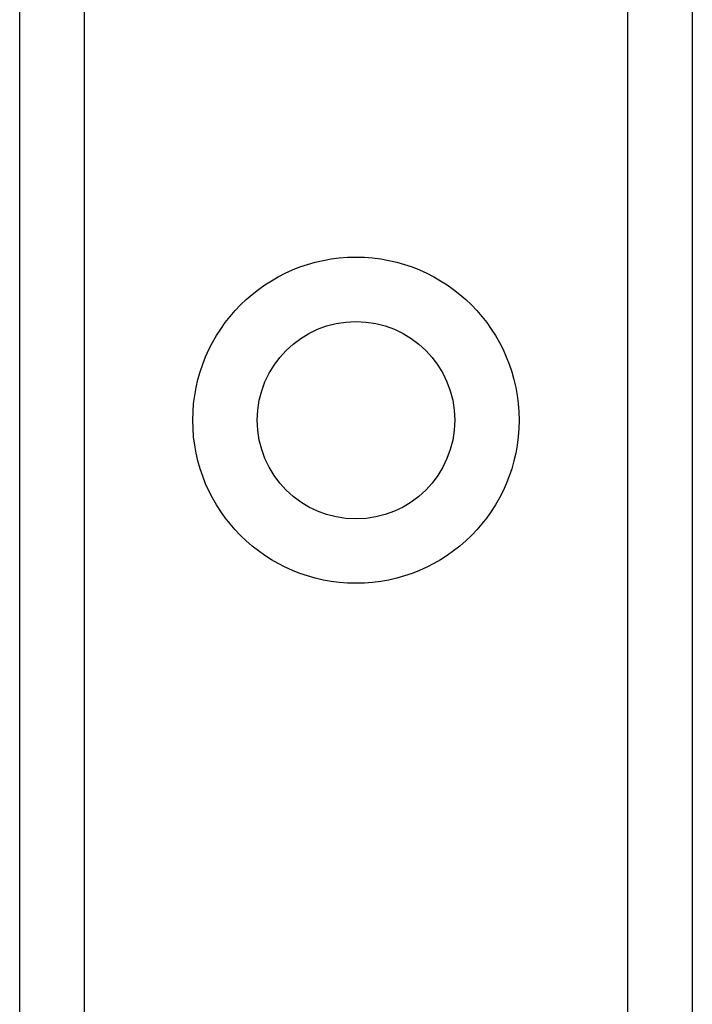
# Model space of a CAD drawing. Header units: inches. Extents: x 2 to 104, y 2 to 68.
# Tile 7 of 98: x 7.844 to 8.557, y 23.391 to 24.435. Entities that reach past the tile are written whole.
import ezdxf

# ---------------------------------------------------------------- set-up
doc = ezdxf.new("R2010")
doc.units = ezdxf.units.IN
doc.header["$LTSCALE"] = 6.250991
doc.header["$MEASUREMENT"] = 0
doc.layers.add('Visible Edges(ANSI)', color=7, linetype='Continuous', lineweight=25)
doc.layers.add('Visible Tangent Edges(ANSI)', color=7, linetype='Continuous', lineweight=25)

msp = doc.modelspace()

# ---------------------------------------------------------------- linework, layer by layer
at = {"layer": 'Visible Edges(ANSI)'}
for p, q in [((7.8435, 22.3467), (7.8435, 49.4069)), ((8.5567, 49.4069), (8.5567, 22.3467))]:
    msp.add_line(p, q, dxfattribs=at)
msp.add_circle((8.2001, 24.0105), 0.1047, dxfattribs=at)
at = {"layer": 'Visible Tangent Edges(ANSI)'}
for p, q in [((7.9119, 49.4069), (7.9119, 22.3467)), ((8.4884, 22.3467), (8.4884, 49.4069))]:
    msp.add_line(p, q, dxfattribs=at)
msp.add_circle((8.2001, 24.0105), 0.173, dxfattribs=at)

doc.saveas('drawing.dxf')
